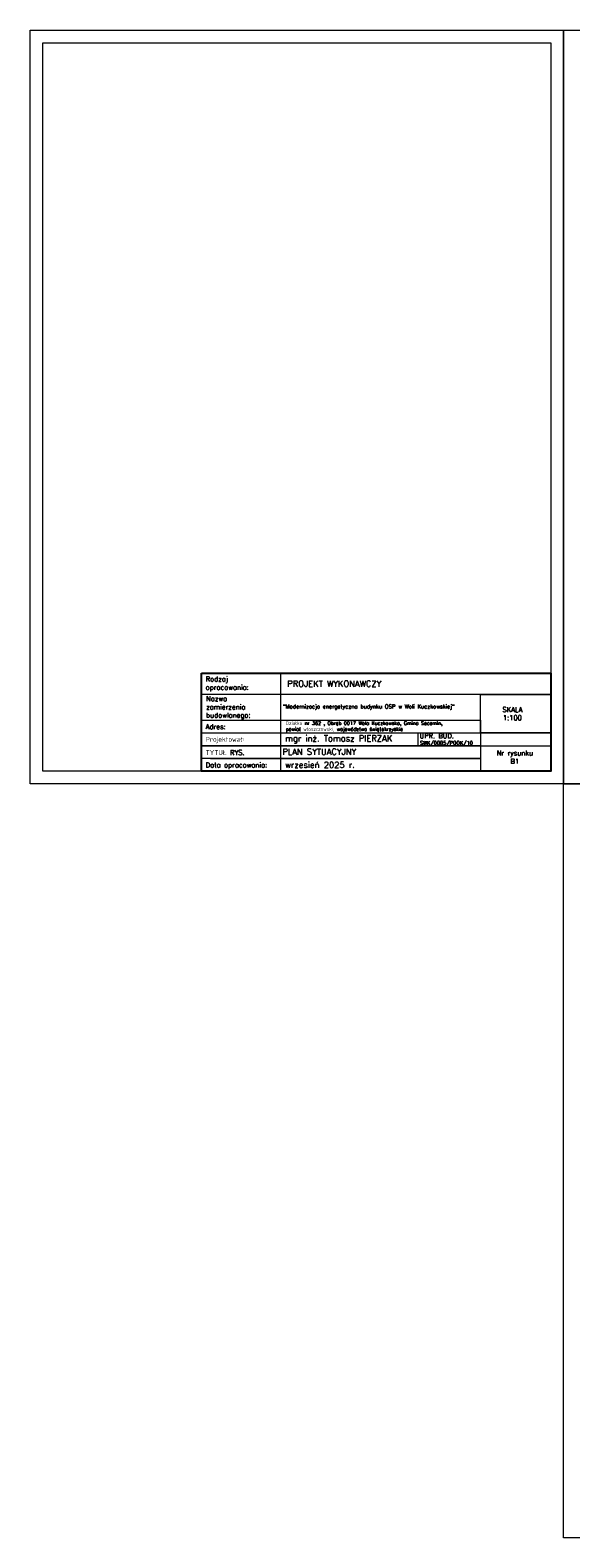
# Model space of a CAD drawing. Header units: millimetres. Extents: x 0 to 152651, y 46550 to 81081.
# Tile 8 of 109: x 115145 to 117275, y 52490 to 58430. Entities that reach past the tile are written whole.
import ezdxf

# ---------------------------------------------------------------- set-up
doc = ezdxf.new("R2010")
doc.units = ezdxf.units.MM
doc.layers.add('cienka', color=3, linetype='Continuous', lineweight=18)
doc.layers.add('opisy', color=4, linetype='Continuous', lineweight=18)
doc.styles.add('KASIA', font='romans.shx', dxfattribs={"height": 20})

msp = doc.modelspace()

# ---------------------------------------------------------------- linework, layer by layer
at = {"layer": 'cienka'}
for p, q in [((115145.372, 58429.514), (117245.372, 58429.514)), ((115145.372, 55459.514), (115145.372, 58429.514)), ((117245.372, 55459.514), (117245.372, 58429.514)), ((117245.372, 58429.514), (121445.372, 58429.514)), ((117245.372, 58429.514), (117245.372, 55459.514)), ((115195.372, 58379.514), (117195.372, 58379.514)), ((115195.372, 55509.514), (115195.372, 58379.514)), ((117195.372, 58379.514), (117195.372, 55509.514)), ((116672.351, 55661.261), (116672.351, 55610.912)), ((116883.372, 55610.28), (117195.372, 55610.28)), ((117195.372, 55509.514), (115195.372, 55509.514)), ((117245.372, 55459.514), (115145.372, 55459.514)), ((121445.372, 55459.514), (117245.372, 55459.514)), ((117245.372, 52489.514), (117245.372, 55459.514)), ((117245.372, 55459.514), (121445.372, 55459.514)), ((121445.372, 52489.514), (117245.372, 52489.514))]:
    msp.add_line(p, q, dxfattribs=at)
at = {"layer": 'opisy', "linetype": 'Continuous', "lineweight": 0, "flags": 128}
for points in [[(115819.662, 55509.514), (115819.662, 55895.812), (116130.951, 55895.777), (116130.951, 55509.48)], [(116919.372, 55811.812), (117195.372, 55811.812), (117195.372, 55660.629), (116919.372, 55660.629)]]:
    msp.add_lwpolyline(points, close=True, dxfattribs=at)
for points in [[(115819.662, 55895.794), (117195.372, 55895.794), (117195.372, 55811.812), (115819.662, 55811.812)], [(116859.372, 55895.794), (117195.372, 55895.794)], [(115819.662, 55711.029), (116919.372, 55711.029), (116919.372, 55559.88), (115819.662, 55559.88)], [(115819.662, 55660.629), (116919.372, 55660.629), (116919.372, 55610.28), (115819.662, 55610.28)], [(116859.372, 55660.629), (117195.372, 55660.629)], [(115819.662, 55610.28), (116919.372, 55610.28), (116919.372, 55559.897), (115819.662, 55559.897)], [(115855.662, 55559.897), (116919.372, 55559.897), (116919.372, 55509.514), (115855.662, 55509.514)]]:
    msp.add_lwpolyline(points, dxfattribs=at)
at = {"layer": 'opisy', "lineweight": 25}
msp.add_lwpolyline([(115819.662, 55895.794), (117195.372, 55895.794), (117195.372, 55509.514), (115819.662, 55509.514)], close=True, dxfattribs=at)

# ---------------------------------------------------------------- texts
at = {"layer": 'opisy', "linetype": 'Continuous', "lineweight": 0, "attachment_point": 4, "style": 'KASIA'}
for s, insert, char_height, width in [('\\A1;{\\H0.80952x;Rodzaj opracowania:}', (115836.488, 55853.525), 24, 141.54434), ('\\A1;\\pxql;PROJEKT WYKONAWCZY', (116157.84, 55854.606), 24, 946.31605), ('\\A1;\\pxql;{\\H0.80952x;Nazwa \\Pzamierzenia\\Pbudowlanego:}', (115838.306, 55759.827), 24, 141.54434), ('\\A1;"Modernizacja energetyczna budynku OSP w Woli Kuczkowskiej"', (116140.099, 55762.327), 15.6, 787.57688), ('\\A1;\\pxqc;{\\H0.80952x;SKALA\\P1:100}', (116670.376, 55736.611), 24, 747.85817), ('\\A1;\\pxql;{\\H0.80952x;Adres:}', (115836.488, 55685.132), 24, 141.54434), ('\\A1;Działka nr 362 , Obręb 0017 Wola Kuczkowska, Gmina Secemin, \\Ppowiat włoszczowski, województwo świętokrzyskie', (116152.058, 55685.192), 14, 817.77748), ('\\A1;UPR. BUD.', (116678.861, 55649.095), 19.2, 598.28653), ('\\A1;\\pxql;{\\H0.80952x;Projektował:}', (115836.488, 55632.654), 24, 747.85817), ('\\A1;PLAN SYTUACYJNY', (116138.3, 55586.68), 24, 903.96515), ('\\A1;mgr inż. Tomasz PIERZAK', (116149.33, 55635.345), 24, 747.85817), ('\\A1;SWK/0005/POOK/10', (116680.867, 55618.803), 14.4, 448.7149), ('\\A1;\\pxql;{\\H0.80952x;TYTUŁ RYS.}', (115836.488, 55583.449), 24, 747.85817), ('\\A1;\\pxql;{\\H0.80952x;Data opracowania:}', (115836.488, 55531.411), 24, 747.85817), ('\\A1;wrzesień 2025 r.', (116149.33, 55534.735), 24, 747.85817), ('\\A1;\\pxqc;{\\H0.80952x;Nr rysunku\\PB1}', (116680.003, 55565.594), 24, 747.85817)]:
    msp.add_mtext(s, dxfattribs=dict(at, insert=insert, char_height=char_height, width=width))

doc.saveas('drawing.dxf')
